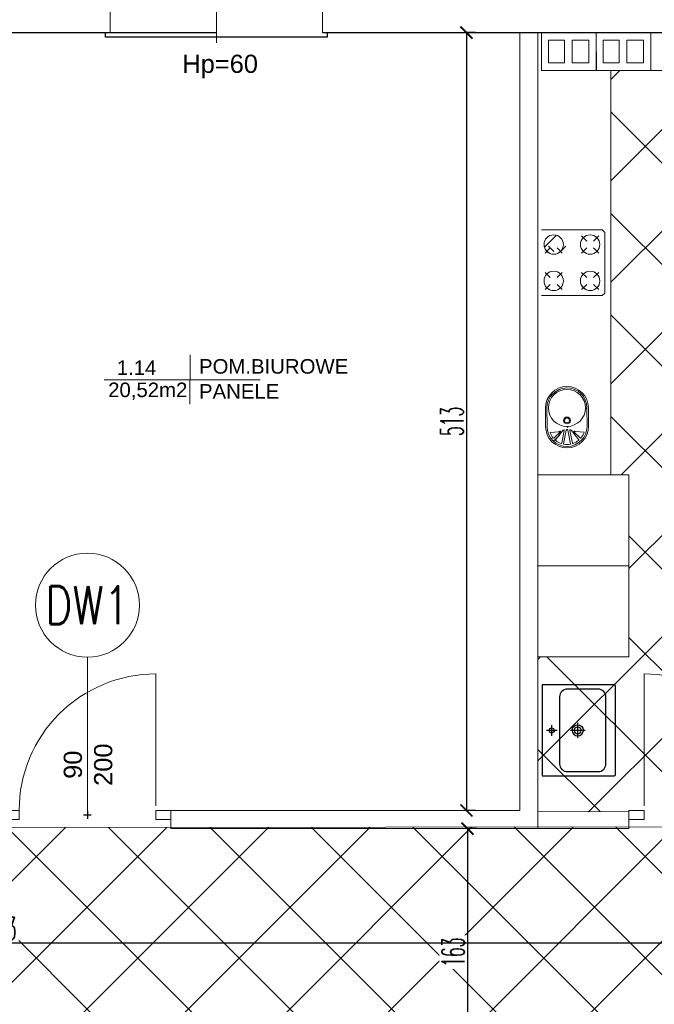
# Model space of a CAD drawing. Header units: millimetres. Extents: x -604189 to 881711, y -381903 to -7297.
# Tile 108 of 256: x -559053 to -554870, y -199566 to -193073. Entities that reach past the tile are written whole.
import ezdxf
from ezdxf.enums import TextEntityAlignment as Align

# ---------------------------------------------------------------- set-up
doc = ezdxf.new("R2010")
doc.units = ezdxf.units.MM
doc.header["$LTSCALE"] = 100
doc.linetypes.add('ACAD_ISO04W100', pattern=[30.5, 24, -3, 0.5, -3])
doc.layers.get('Defpoints').update_dxf_attribs({"color": 30})
for name, color, linetype, lineweight in [('2_gk', 111, 'Continuous', 18), ('akcesoria', 92, 'Continuous', 5), ('drzwi', 72, 'Continuous', 20), ('elewacja', 7, 'Continuous', 5), ('osie', 24, 'ACAD_ISO04W100', 5), ('RCAD_wymiary', 7, 'Continuous', 18), ('SANIT', 4, 'Continuous', 15), ('strop osie', 80, 'ACAD_ISO04W100', 5), ('wym_50rz', 101, 'Continuous', 13), ('ściana', 7, 'Continuous', 40)]:
    doc.layers.add(name, color=color, linetype=linetype, lineweight=lineweight)
for name, color, linetype in [('3', 3, 'Continuous'), ('LC', 3, 'Continuous'), ('OPIS', 7, 'Continuous'), ('Profile', 7, 'Continuous')]:
    doc.layers.add(name, color=color, linetype=linetype)
doc.styles.add('Arial', font='arial.ttf')
doc.styles.add('ARIAL_1', font='arial.ttf')
doc.styles.add('ROMANS', font='romans.shx', dxfattribs={"width": 0.8, "height": 10})
doc.styles.get("Standard").update_dxf_attribs({"font": 'romans.shx', "width": 0.5})
doc.dimstyles.new('1 50', dxfattribs={"dimtxt": 150, "dimasz": 80, "dimexe": 1, "dimexo": 1, "dimgap": 20, "dimtad": 1, "dimdec": 0, "dimlfac": 0.1, "dimtxsty": 'Standard', "dimblk": 'ARCHTICK', "dimcen": 200, "dimclrd": 2, "dimadec": 1, "dimazin": 0, "dimtfac": 1, "dimtdec": 0, "dimtmove": 0, "dimatfit": 3, "dimldrblk": 'ARCHTICK', "dimfxl": 120, "dimfxlon": 1, "dimtfill": 1, "dimarcsym": 0})
pattern_1 = [(45, (-296350.26, 111503), (-334.51454, 334.51454), []), (135, (-296350.26, 111503), (-334.51454, -334.51454), [])]

# ---------------------------------------------------------------- blocks, each defined once
blk = doc.blocks.new('dd02')
at = {"linetype": 'ByBlock'}
blk.add_lwpolyline([(3, 0), (90, 0)], dxfattribs=at)
at = {"color": 8, "linetype": 'ByBlock', "lineweight": 0}
blk.add_arc((0, 0), 90, 270, 0, dxfattribs=at)
blk = doc.blocks.new('def01')
at = {"layer": 'Defpoints', "linetype": 'Continuous'}
blk.add_lwpolyline([(2.5, 0), (-2.5, 0)], dxfattribs=at)
blk = doc.blocks.new('def02')
at = {"layer": 'Defpoints'}
blk.add_blockref('def01', (0, 0), dxfattribs=at)
at = {"layer": 'Defpoints', "rotation": 90}
blk.add_blockref('def01', (0, 0), dxfattribs=at)
blk = doc.blocks.new('dalu01')
at = {"ltscale": 3}
blk.add_lwpolyline([(3, 0), (3, -10), (-3, -10), (-3, 0)], dxfattribs=at)
blk = doc.blocks.new('d_90alu')
blk.add_blockref('dalu01', (-3, 0))
at = {"linetype": 'ByBlock'}
blk.add_blockref('dd02', (0, -10), dxfattribs=at)
at = {"xscale": -1, "rotation": 180}
blk.add_blockref('dalu01', (-3, -110), dxfattribs=at)
at = {"layer": 'Defpoints'}
blk.add_blockref('def02', (-3, -55), dxfattribs=at)
blk = doc.blocks.new('opis_osi_circle')
at = {"linetype": 'ByBlock', "lineweight": -2}
blk.add_circle((0, 0), 34.95, dxfattribs=at)
blk = doc.blocks.new('_ArchTick')
at = {"layer": 'strop osie', "color": 0, "const_width": 0.15}
blk.add_lwpolyline([(-0.5, -0.5), (0.5, 0.5)], dxfattribs=at)
blk = doc.blocks.new('*D3139')
at = {"layer": 'Defpoints', "color": 0, "lineweight": 5, "transparency": 16777216}
for p in [(-555756.8, -193157.4), (-556108.3, -198287.4), (-555756.8, -198287.4)]:
    blk.add_point(p, dxfattribs=at)
at = {"layer": 'OPIS', "color": 0, "linetype": 'Continuous', "lineweight": -2, "transparency": 16777216}
for p, q in [((-556048.3, -193157.4), (-556109.3, -193157.4)), ((-556048.3, -198287.4), (-556109.3, -198287.4))]:
    blk.add_line(p, q, dxfattribs=at)
at = {"layer": 'OPIS', "color": 2, "lineweight": -2, "transparency": 16777216}
blk.add_line((-556108.3, -193157.4), (-556108.3, -198287.4), dxfattribs=at)
at = {"layer": 'OPIS', "color": 2, "lineweight": -2, "transparency": 16777216, "xscale": 80, "yscale": 80, "zscale": 80}
for p, rotation in [((-556108.3, -193157.4), 90), ((-556108.3, -198287.4), 270)]:
    blk.add_blockref('_ArchTick', p, dxfattribs=dict(at, rotation=rotation))
at = {"layer": 'OPIS', "color": 0, "lineweight": 15, "transparency": 16777216, "insert": (-556203.3, -195722.4), "char_height": 150, "attachment_point": 5, "rotation": 90, "bg_fill": 3, "box_fill_scale": 1.1, "bg_fill_color": 256, "bg_fill_true_color": 13158600, "bg_fill_transparency": 0}
blk.add_mtext('513', dxfattribs=at)
blk = doc.blocks.new('A$C135E53EE')
at = {"layer": 'akcesoria'}
for points in [[(7.64, 0, -1), (7.64, -35.36), (-7.64, -35.36, -1), (-7.64, 0)], [(7.64, -1.2, -1), (7.64, -34.16), (-7.64, -34.16, -1), (-7.64, -1.2)], [(21.31, -13.22, 0.493788), (21.66, -12.68, 0.086031), (19.16, -8.26, 0.286783), (18.75, -8.12), (10.94, -14.11, 0.286783), (10.64, -14.41, 0.009071), (10.53, -14.94, 0.493788), (10.96, -15.41)], [(17.11, -6.21, 0.084936), (12.76, -3.71, 0.183661), (12.48, -3.71), (11.96, -10.82, 0.015713), (11.55, -11.66, 0.619762), (12.01, -12.21), (16.95, -6.9, 0.619762)], [(21.87, -14.78, -0.386593), (22.3, -15.11, -0.087144), (22.3, -20.25, -0.386593), (21.87, -20.58), (10.65, -18.32, -0.386593), (10.28, -17.93, -0.008289), (10.28, -17.43, -0.386593), (10.65, -17.04)], [(21.31, -22.14, -0.493788), (21.66, -22.68, -0.086031), (19.16, -27.1, -0.286783), (18.75, -27.24), (10.94, -21.25, -0.286783), (10.64, -20.95, -0.009071), (10.53, -20.42, -0.493788), (10.96, -19.95)], [(17.11, -29.15, -0.084936), (12.76, -31.65, -0.183661), (12.48, -31.65), (11.96, -24.54, -0.015713), (11.55, -23.7, -0.619762), (12.01, -23.15), (16.95, -28.46, -0.619762)]]:
    blk.add_lwpolyline(points, format="xyb", close=True, dxfattribs=at)
for centre, radius in [((-7.64, -17.68), 15.28), ((2.66, -17.68), 2.8), ((2.66, -17.68), 2)]:
    blk.add_circle(centre, radius, dxfattribs=at)
blk = doc.blocks.new('*D3210')
at = {"layer": 'Defpoints', "color": 0, "linetype": 'ByBlock', "lineweight": 5, "transparency": 16777216}
for p in [(-555756.8, -191415.8), (-559756.8, -193157.4), (-555756.8, -193157.4)]:
    blk.add_point(p, dxfattribs=at)
at = {"layer": 'OPIS', "color": 0, "linetype": 'Continuous', "lineweight": -2, "transparency": 16777216}
for p, q in [((-559756.8, -191475.8), (-559756.8, -191414.8)), ((-555756.8, -191475.8), (-555756.8, -191414.8))]:
    blk.add_line(p, q, dxfattribs=at)
at = {"layer": 'OPIS', "color": 2, "lineweight": -2, "transparency": 16777216}
blk.add_line((-559756.8, -191415.8), (-555756.8, -191415.8), dxfattribs=at)
at = {"layer": 'OPIS', "color": 2, "linetype": 'ByBlock', "lineweight": -2, "transparency": 16777216, "xscale": 80, "yscale": 80, "zscale": 80, "rotation": 180}
blk.add_blockref('_ArchTick', (-559756.8, -191415.8), dxfattribs=at)
at = {"layer": 'OPIS', "color": 2, "linetype": 'ByBlock', "lineweight": -2, "transparency": 16777216, "xscale": 80, "yscale": 80, "zscale": 80}
blk.add_blockref('_ArchTick', (-555756.8, -191415.8), dxfattribs=at)
at = {"layer": 'OPIS', "color": 0, "linetype": 'ByBlock', "lineweight": 9, "transparency": 16777216, "insert": (-557756.8, -191320.8), "char_height": 150, "attachment_point": 5, "bg_fill": 3, "box_fill_scale": 1.1, "bg_fill_color": 256, "bg_fill_true_color": 13158600, "bg_fill_transparency": 0}
blk.add_mtext('400', dxfattribs=at)
blk = doc.blocks.new('*D3211')
at = {"layer": 'Defpoints', "color": 0, "linetype": 'ByBlock', "lineweight": 5, "transparency": 16777216}
for p in [(-555636.8, -191415.8), (-555756.8, -193157.4), (-555636.8, -193157.4)]:
    blk.add_point(p, dxfattribs=at)
at = {"layer": 'OPIS', "color": 2, "lineweight": -2, "transparency": 16777216}
for p, q in [((-555696.8, -191415.8), (-555665, -191309.8)), ((-555665, -191309.8), (-555514.3, -191309.8)), ((-555756.8, -191415.8), (-555636.8, -191415.8))]:
    blk.add_line(p, q, dxfattribs=at)
at = {"layer": 'OPIS', "color": 0, "linetype": 'Continuous', "lineweight": -2, "transparency": 16777216}
for p, q in [((-555756.8, -191475.8), (-555756.8, -191414.8)), ((-555636.8, -191475.8), (-555636.8, -191414.8))]:
    blk.add_line(p, q, dxfattribs=at)
at = {"layer": 'OPIS', "color": 2, "linetype": 'ByBlock', "lineweight": -2, "transparency": 16777216, "xscale": 80, "yscale": 80, "zscale": 80, "rotation": 180}
blk.add_blockref('_ArchTick', (-555756.8, -191415.8), dxfattribs=at)
at = {"layer": 'OPIS', "color": 2, "linetype": 'ByBlock', "lineweight": -2, "transparency": 16777216, "xscale": 80, "yscale": 80, "zscale": 80}
blk.add_blockref('_ArchTick', (-555636.8, -191415.8), dxfattribs=at)
at = {"layer": 'OPIS', "color": 0, "linetype": 'ByBlock', "lineweight": 9, "transparency": 16777216, "insert": (-555589.7, -191214.8), "char_height": 150, "attachment_point": 5, "bg_fill": 3, "box_fill_scale": 1.1, "bg_fill_color": 256, "bg_fill_true_color": 13158600, "bg_fill_transparency": 0}
blk.add_mtext('12', dxfattribs=at)
blk = doc.blocks.new('*D3212')
at = {"layer": 'Defpoints', "color": 0, "linetype": 'ByBlock', "lineweight": 5, "transparency": 16777216}
for p in [(-551636.8, -191415.8), (-555636.8, -193157.4), (-551636.8, -193157.4)]:
    blk.add_point(p, dxfattribs=at)
at = {"layer": 'OPIS', "color": 0, "linetype": 'Continuous', "lineweight": -2, "transparency": 16777216}
for p, q in [((-555636.8, -191475.8), (-555636.8, -191414.8)), ((-551636.8, -191475.8), (-551636.8, -191414.8))]:
    blk.add_line(p, q, dxfattribs=at)
at = {"layer": 'OPIS', "color": 2, "lineweight": -2, "transparency": 16777216}
blk.add_line((-555636.8, -191415.8), (-551636.8, -191415.8), dxfattribs=at)
at = {"layer": 'OPIS', "color": 2, "linetype": 'ByBlock', "lineweight": -2, "transparency": 16777216, "xscale": 80, "yscale": 80, "zscale": 80, "rotation": 180}
blk.add_blockref('_ArchTick', (-555636.8, -191415.8), dxfattribs=at)
at = {"layer": 'OPIS', "color": 2, "linetype": 'ByBlock', "lineweight": -2, "transparency": 16777216, "xscale": 80, "yscale": 80, "zscale": 80}
blk.add_blockref('_ArchTick', (-551636.8, -191415.8), dxfattribs=at)
at = {"layer": 'OPIS', "color": 0, "linetype": 'ByBlock', "lineweight": 9, "transparency": 16777216, "insert": (-553636.8, -191320.8), "char_height": 150, "attachment_point": 5, "bg_fill": 3, "box_fill_scale": 1.1, "bg_fill_color": 256, "bg_fill_true_color": 13158600, "bg_fill_transparency": 0}
blk.add_mtext('400', dxfattribs=at)
blk = doc.blocks.new('*D3332')
at = {"layer": 'Defpoints', "color": 0, "linetype": 'ByBlock', "lineweight": 5, "transparency": 16777216}
for p in [(-555636.8, -198407.4), (-556101.1, -200037.4), (-555556.8, -200037.4)]:
    blk.add_point(p, dxfattribs=at)
at = {"layer": 'OPIS', "color": 0, "linetype": 'Continuous', "lineweight": -2, "transparency": 16777216}
for p, q in [((-556041.1, -198407.4), (-556102.1, -198407.4)), ((-556041.1, -200037.4), (-556102.1, -200037.4))]:
    blk.add_line(p, q, dxfattribs=at)
at = {"layer": 'OPIS', "color": 2, "lineweight": -2, "transparency": 16777216}
blk.add_line((-556101.1, -198407.4), (-556101.1, -200037.4), dxfattribs=at)
at = {"layer": 'OPIS', "color": 2, "linetype": 'ByBlock', "lineweight": -2, "transparency": 16777216, "xscale": 80, "yscale": 80, "zscale": 80}
for p, rotation in [((-556101.1, -198407.4), 90), ((-556101.1, -200037.4), 270)]:
    blk.add_blockref('_ArchTick', p, dxfattribs=dict(at, rotation=rotation))
at = {"layer": 'OPIS', "color": 0, "linetype": 'ByBlock', "lineweight": 9, "transparency": 16777216, "insert": (-556196.1, -199222.4), "char_height": 150, "attachment_point": 5, "rotation": 90, "bg_fill": 3, "box_fill_scale": 1.1, "bg_fill_color": 256, "bg_fill_true_color": 13158600, "bg_fill_transparency": 0}
blk.add_mtext('163', dxfattribs=at)
blk = doc.blocks.new('*D3118')
at = {"layer": 'Defpoints', "color": 0, "linetype": 'ByBlock', "lineweight": 5, "transparency": 16777216}
for p in [(-566771.8, -199161.6), (-566771.8, -199276.3), (-551636.8, -199276.3)]:
    blk.add_point(p, dxfattribs=at)
at = {"layer": 'OPIS', "color": 0, "linetype": 'Continuous', "lineweight": -2, "transparency": 16777216}
for p, q in [((-566771.8, -199221.6), (-566771.8, -199160.6)), ((-551636.8, -199221.6), (-551636.8, -199160.6))]:
    blk.add_line(p, q, dxfattribs=at)
at = {"layer": 'OPIS', "color": 2, "lineweight": -2, "transparency": 16777216}
blk.add_line((-551636.8, -199161.6), (-566771.8, -199161.6), dxfattribs=at)
at = {"layer": 'OPIS', "color": 2, "linetype": 'ByBlock', "lineweight": -2, "transparency": 16777216, "xscale": 80, "yscale": 80, "zscale": 80, "rotation": 180}
blk.add_blockref('_ArchTick', (-566771.8, -199161.6), dxfattribs=at)
at = {"layer": 'OPIS', "color": 2, "linetype": 'ByBlock', "lineweight": -2, "transparency": 16777216, "xscale": 80, "yscale": 80, "zscale": 80}
blk.add_blockref('_ArchTick', (-551636.8, -199161.6), dxfattribs=at)
at = {"layer": 'OPIS', "color": 0, "linetype": 'ByBlock', "lineweight": 9, "transparency": 16777216, "insert": (-559204.3, -199066.6), "char_height": 150, "attachment_point": 5, "bg_fill": 3, "box_fill_scale": 1.1, "bg_fill_color": 256, "bg_fill_true_color": 13158600, "bg_fill_transparency": 0}
blk.add_mtext('1513', dxfattribs=at)

msp = doc.modelspace()

# ---------------------------------------------------------------- hatches: boundary and pattern name
at = {"layer": 'OPIS', "linetype": 'ByBlock', "lineweight": 9}
h = msp.add_hatch(dxfattribs=at)
h.set_pattern_fill('ANSI37', color=0, scale=149)
h.set_pattern_definition(pattern_1)
edge = h.paths.add_edge_path()
edge.add_line((-551636.8, -193157.4), (-552906.8, -193157.4))
edge.add_line((-552906.8, -193157.4), (-552906.8, -193187.4))
edge.add_line((-552906.8, -193187.4), (-554281.5, -193187.4))
edge.add_line((-554281.5, -193187.4), (-554281.5, -193407.4))
edge.add_line((-554281.5, -193407.4), (-554641.5, -193407.4))
edge.add_line((-554641.5, -193407.4), (-554891.8, -193407.4))
edge.add_line((-554891.8, -193407.4), (-555251.8, -193407.4))
edge.add_line((-555251.8, -193407.4), (-555252.2, -193157.4))
edge.add_line((-555252.2, -193157.4), (-555156.8, -193407.4))
edge.add_line((-555156.8, -193407.4), (-555156.8, -196074.4))
edge.add_line((-555156.8, -196074.4), (-555036.8, -196074.4))
edge.add_line((-555036.8, -196074.4), (-555036.8, -196674.4))
edge.add_line((-555036.8, -196674.4), (-555036.8, -197274.4))
edge.add_line((-555036.8, -197274.4), (-555636.8, -197274.4))
edge.add_line((-555636.8, -197274.4), (-555636.8, -198296.5))
edge.add_line((-555636.8, -198296.5), (-555036.8, -198294.9))
edge.add_line((-555036.8, -198294.9), (-555036.8, -198287.4))
edge.add_line((-555036.8, -198287.4), (-554936.8, -198287.4))
edge.add_line((-554936.8, -198287.4), (-554936.8, -198294.6))
edge.add_line((-554936.8, -198294.6), (-554486.8, -198293.3))
edge.add_line((-554486.8, -198293.3), (-554486.8, -198292.4))
edge.add_line((-554486.8, -198292.4), (-554486.8, -197276.6))
edge.add_arc((-554486.8, -196933.6), 342.9, 180, 270, ccw=False)
edge.add_arc((-554486.8, -196933.6), 342.9, 0, 180, ccw=False)
edge.add_arc((-554486.8, -196933.6), 342.9, -90, 0, ccw=False)
edge.add_line((-554486.8, -197276.6), (-554486.8, -197508))
edge.add_arc((-554936.8, -198287.4), 900, 0, 60, ccw=False)
edge.add_line((-554036.8, -198287.4), (-553936.8, -198287.4))
edge.add_line((-553936.8, -198287.4), (-553936.8, -198291.8))
edge.add_line((-553936.8, -198291.8), (-551636.8, -198285.4))
edge.add_line((-551636.8, -198285.4), (-551636.8, -193157.4))
edge = h.paths.add_edge_path(flags=17)
edge.add_arc((-555292.8, -194555.6), 64, 0, 360)
edge = h.paths.add_edge_path(flags=17)
edge.add_arc((-555292.8, -194795.6), 64, 0, 360)
edge = h.paths.add_edge_path(flags=17)
edge.add_arc((-555532.8, -194555.6), 64, 0, 360)
edge = h.paths.add_edge_path(flags=17)
edge.add_arc((-555532.8, -194795.6), 64, 0, 360)
edge = h.paths.add_edge_path(flags=16)
edge.add_arc((-555445.6, -195632.9), 122.2, 0, 360)
edge = h.paths.add_edge_path(flags=17)
edge.add_arc((-555445, -195755.2), 131.8, -179.70702, 0.29298, ccw=False)
edge.add_line((-555576.8, -195755.8), (-555577.4, -195633.6))
edge.add_arc((-555445.6, -195632.9), 131.8, 0.29298, 180.29298, ccw=False)
edge.add_line((-555313.7, -195632.2), (-555313.1, -195754.5))
edge = h.paths.add_edge_path(flags=16)
edge.add_line((-555354.6, -195832.7), (-555410.5, -195781.1))
edge.add_arc((-555444.2, -195895.3), 119, 73.54834, 77.25266)
edge.add_line((-555418, -195779.2), (-555400.5, -195791.1))
edge.add_arc((-555397.9, -195789.1), 3.2, 66.43696, 217.76376, ccw=False)
edge.add_arc((-555444.2, -195895.3), 119, 62.83618, 66.43696, ccw=False)
edge.add_line((-555389.9, -195789.4), (-555332.2, -195793.3))
edge.add_arc((-555445, -195755.2), 119, 319.37612, 341.30015, ccw=False)
edge = h.paths.add_edge_path(flags=0)
edge.add_arc((-555445.2, -195715.3), 16, 0, 360)
edge = h.paths.add_edge_path(flags=16)
edge.add_line((-555494.8, -195789.6), (-555556.5, -195794.4))
edge.add_arc((-555553.5, -195795.6), 3.2, 158.78891, 200.41697)
edge.add_arc((-555445, -195755.2), 119, 200.41697, 219.83636)
edge.add_arc((-555533.9, -195829.4), 3.2, 219.83636, 346.99268)
edge.add_line((-555530.8, -195830.1), (-555488.5, -195790.3))
edge.add_arc((-555491.6, -195789.6), 3.2, 346.99268, 539.55295)
edge = h.paths.add_edge_path(flags=16)
edge.add_arc((-555445, -195755.2), 119, 258.76397, 281.82198, ccw=False)
edge.add_line((-555468.1, -195871.9), (-555480.2, -195865.1))
edge.add_arc((-555483.3, -195864.5), 3.2, 250.66903, 348.88144, ccw=False)
edge.add_arc((-555445, -195755.2), 119, 229.64312, 250.66903, ccw=False)
edge.add_line((-555522, -195845.9), (-555468.7, -195779.6))
edge.add_arc((-555459.2, -195767.6), 15.4, -52.98283, 231.71657, ccw=False)
edge.add_arc((-555446.7, -195779.5), 3.2, 91.24277, 186.07434, ccw=False)
edge.add_arc((-555444.2, -195895.3), 119, 88.11241, 91.24277, ccw=False)
edge.add_line((-555440.3, -195776.3), (-555420.6, -195871.7))
h.paths.add_polyline_path([(-554267.2, -198154), (-554267.2, -197814.3), (-554714.9, -197814.3), (-554714.9, -198154)], flags=17)
h.paths.add_polyline_path([(-553792.6, -195548.1), (-553277.5, -195548.1), (-553277.5, -195448.8), (-553792.6, -195448.8)], flags=16)
h.paths.add_polyline_path([(-553792.6, -195438.1), (-553058.9, -195438.1), (-553058.9, -195338.8), (-553792.6, -195338.8)], flags=16)
h.paths.add_polyline_path([(-554194.6, -195555.6), (-553808.2, -195555.6), (-553808.2, -195440.2), (-554194.6, -195440.2)], flags=16)
h.paths.add_polyline_path([(-554154, -195443.9), (-553947.3, -195443.9), (-553947.3, -195345.8), (-554154, -195345.8)], flags=16)
h.paths.add_polyline_path([(-554256.5, -198154), (-554256.5, -197814.3), (-554704.3, -197814.3), (-554704.3, -198154)], flags=17)
h.paths.add_polyline_path([(-569496.8, -196631.6), (-571696.8, -196631.6), (-571696.8, -198287.4), (-569496.8, -198287.4)])
h.paths.add_polyline_path([(-567176.8, -196631.6), (-569376.8, -196631.6), (-569376.8, -198287.4), (-567176.8, -198287.4)])
h.paths.add_polyline_path([(-569376.8, -196535.6), (-567176.8, -196535.6), (-567176.8, -193157.4), (-569376.8, -193157.4)])
edge = h.paths.add_edge_path()
edge.add_arc((-571534.5, -195440.2), 50, 180, 270.00224)
edge.add_line((-571534.5, -195490.2), (-571329.5, -195490.2))
edge.add_arc((-571329.5, -195440.2), 50, 270.00087, 360)
edge.add_line((-571279.5, -195440.2), (-571279.5, -194996.2))
edge.add_arc((-571329.5, -194996.2), 50, 0, 90.00043)
edge.add_line((-571329.5, -194946.2), (-571534.5, -194946.2))
edge.add_arc((-571534.5, -194996.2), 50, 90.00087, 180)
edge.add_line((-571584.5, -194996.2), (-571584.5, -195440.2))
h.paths.add_polyline_path([(-571696.8, -196535.6), (-569496.8, -196535.6), (-569496.8, -193157.4), (-571696.8, -193157.4)])
edge = h.paths.add_edge_path()
edge.add_arc((-571945.7, -193388.7), 50, 0, 90.00043)
edge.add_line((-571945.7, -193338.7), (-572150.7, -193338.7))
edge.add_arc((-572150.7, -193388.7), 50, 90.00087, 180)
edge.add_line((-572200.7, -193388.7), (-572200.7, -193832.7))
edge.add_arc((-572150.7, -193832.7), 50, 180, 270.00224)
edge.add_line((-572150.7, -193882.7), (-571945.7, -193882.7))
edge.add_arc((-571945.7, -193832.7), 50, 270.00087, 360)
edge.add_line((-571895.7, -193832.7), (-571895.7, -193388.7))
h.paths.add_polyline_path([(-571816.8, -198287.4), (-571816.8, -193157.4), (-573216.8, -193157.4), (-573216.8, -198287.4)])

# ---------------------------------------------------------------- linework, layer by layer
at = {"color": 0, "lineweight": 9}
for p, q in [((-557756.8, -193225.8), (-557756.8, -192160)), ((-558606.8, -198342.4), (-558606.8, -197276.6))]:
    msp.add_line(p, q, dxfattribs=at)
at = {"color": 0, "linetype": 'ByBlock', "lineweight": 15}
for p, q in [((-555756.8, -193157.4), (-555756.8, -198287.4)), ((-555636.8, -193157.4), (-555636.8, -198407.4)), ((-558056.8, -198287.4), (-555756.8, -198287.4)), ((-558056.8, -198407.4), (-555636.8, -198407.4))]:
    msp.add_line(p, q, dxfattribs=at)
at = {"color": 0}
for p, q in [((-555133.6, -197459.3), (-555608.6, -197459.3)), ((-555608.6, -197459.3), (-555608.6, -198059.3)), ((-555238.6, -197487.3), (-555443.6, -197487.3)), ((-555125.6, -198051.3), (-555125.6, -197467.3)), ((-555493.6, -197537.3), (-555493.6, -197981.3)), ((-555188.6, -197981.3), (-555188.6, -197537.3)), ((-555443.6, -198031.3), (-555238.6, -198031.3)), ((-555608.6, -198059.3), (-555133.6, -198059.3))]:
    msp.add_line(p, q, dxfattribs=at)
msp.add_lwpolyline([(-555545.9, -197776.8), (-555558.3, -197771.6), (-555563.4, -197759.3), (-555558.3, -197746.9), (-555545.9, -197741.8), (-555533.5, -197746.9), (-555528.4, -197759.3), (-555533.5, -197771.6)], close=True, dxfattribs=at)
for points in [[(-555410.7, -197759.3), (-555407.9, -197745.3), (-555400, -197733.4), (-555388.1, -197725.5), (-555374.1, -197722.7), (-555360.1, -197725.5), (-555348.2, -197733.4), (-555340.3, -197745.3), (-555337.5, -197759.3)], [(-555410.7, -197759.3), (-555407.9, -197773.2), (-555400, -197785.1), (-555388.1, -197793), (-555374.1, -197795.9), (-555360.1, -197793), (-555348.2, -197785.1), (-555340.3, -197773.2), (-555337.5, -197759.3)], [(-555397, -197759.3), (-555395.2, -197750.5), (-555390.3, -197743.1), (-555382.8, -197738.2), (-555374.1, -197736.4), (-555365.4, -197738.2), (-555358, -197743.1), (-555353, -197750.6), (-555351.3, -197759.3)], [(-555397, -197759.3), (-555395.2, -197768), (-555390.3, -197775.4), (-555382.8, -197780.3), (-555374.1, -197782.1), (-555365.4, -197780.3), (-555358, -197775.4), (-555353, -197767.9), (-555351.3, -197759.3)]]:
    msp.add_lwpolyline(points, dxfattribs=at)
for centre, radius, start, end in [((-555443.6, -197537.3), 50, 90, 180), ((-555238.6, -197537.3), 50, 0, 90), ((-555133.6, -197467.3), 8, 0, 90), ((-555443.6, -197981.3), 50, 180, 270), ((-555238.6, -197981.3), 50, 270, 0), ((-555133.6, -198051.3), 8, 270, 0)]:
    msp.add_arc(centre, radius, start, end, dxfattribs=at)
at = {"layer": '2_gk', "color": 0}
for points in [[(-558056.8, -198287.4), (-558056.8, -198407.4)], [(-555036.8, -198287.4), (-555036.8, -198407.4)]]:
    msp.add_lwpolyline(points, dxfattribs=at)
at = {"layer": '3', "color": 0}
msp.add_lwpolyline([(-557026.8, -193157.4), (-557026.8, -193187.4), (-558486.8, -193187.4), (-558486.8, -193157.4)], dxfattribs=at)
at = {"layer": 'Defpoints', "color": 0}
for p, q in [((-555510.9, -197759.3), (-555580.9, -197759.3)), ((-555545.9, -197794.3), (-555545.9, -197724.3)), ((-555325.4, -197759.3), (-555422.9, -197759.3)), ((-555374.1, -197808), (-555374.1, -197710.5))]:
    msp.add_line(p, q, dxfattribs=at)
at = {"layer": 'OPIS', "color": 0, "lineweight": 20}
for p, q in [((-558456.8, -192907.4), (-558456.8, -193157.4)), ((-557056.8, -192907.4), (-557056.8, -193157.4)), ((-558456.8, -193157.4), (-558456.8, -193157.4)), ((-558456.8, -193157.4), (-558456.8, -193157.4)), ((-558456.8, -193157.4), (-557756.8, -193157.4))]:
    msp.add_line(p, q, dxfattribs=at)
at = {"layer": 'OPIS', "color": 0, "linetype": 'ByBlock', "lineweight": 20}
for p, q in [((-555568.2, -193357.4), (-555568.2, -193207.4)), ((-555461.2, -193357.4), (-555461.2, -193207.4)), ((-555461.2, -193357.4), (-555461.2, -193207.4)), ((-555411.2, -193357.4), (-555411.2, -193207.4)), ((-555207.8, -193357.4), (-555207.8, -193207.4)), ((-555100.8, -193357.4), (-555100.8, -193207.4)), ((-555100.8, -193357.4), (-555100.8, -193207.4)), ((-555050.8, -193357.4), (-555050.8, -193207.4)), ((-555251.8, -193407.4), (-554891.8, -193407.4))]:
    msp.add_line(p, q, dxfattribs=at)
at = {"layer": 'OPIS', "color": 0, "lineweight": 15}
for p, q in [((-555636.8, -198296.5), (-555036.8, -198294.9)), ((-555636.8, -198407.4), (-555036.8, -198405.8))]:
    msp.add_line(p, q, dxfattribs=at)
at = {"layer": 'OPIS', "color": 0, "lineweight": 5}
msp.add_lwpolyline([(-579836.8, -193157.4), (-576656.8, -193157.4), (-576656.8, -198407.4), (-551636.8, -198396.3), (-551636.8, -200037.4), (-570846.8, -200053.2)], dxfattribs=at)
at = {"layer": 'OPIS', "color": 0, "linetype": 'ByBlock', "lineweight": 20}
for points in [[(-555252.2, -193407.4), (-555252.2, -193157.4), (-555612.5, -193157.4), (-555612.2, -193407.4)], [(-554891.8, -193407.4), (-554891.8, -193157.4), (-555252.2, -193157.4), (-555251.8, -193407.4)]]:
    msp.add_lwpolyline(points, close=True, dxfattribs=at)
for points in [[(-555461.2, -193207.4), (-555568.2, -193207.4)], [(-555411.2, -193357.4), (-555302.2, -193357.4), (-555302.2, -193207.4), (-555411.2, -193207.4)], [(-555100.8, -193207.4), (-555207.8, -193207.4)], [(-555050.8, -193357.4), (-554941.8, -193357.4), (-554941.8, -193207.4), (-555050.8, -193207.4)], [(-555568.2, -193357.4), (-555461.2, -193357.4)], [(-555207.8, -193357.4), (-555100.8, -193357.4)]]:
    msp.add_lwpolyline(points, dxfattribs=at)
at = {"layer": 'osie', "color": 0, "linetype": 'ByBlock', "lineweight": 25, "ltscale": 5}
for points in [[(-561176.8, -193157.4), (-557756.8, -193157.4)], [(-557056.8, -193157.4), (-554336.8, -193157.4)]]:
    msp.add_lwpolyline(points, dxfattribs=at)
at = {"layer": 'Profile', "color": 0, "linetype": 'ByBlock', "lineweight": 18}
for points in [[(-555036.8, -196674.4), (-555036.8, -196074.4), (-555636.8, -196074.4), (-555636.8, -196674.4)], [(-555036.8, -197274.4), (-555036.8, -196674.4), (-555636.8, -196674.4), (-555636.8, -197274.4)]]:
    msp.add_lwpolyline(points, close=True, dxfattribs=at)
at = {"layer": 'SANIT', "color": 0}
for p, q in [((-555212.8, -194459.6), (-555612.8, -194459.6)), ((-555196.8, -194475.6), (-555212.8, -194459.6)), ((-555315.5, -194533), (-555349.4, -194499.1)), ((-555236.3, -194499.1), (-555270.2, -194533)), ((-555196.8, -194875.6), (-555196.8, -194475.6)), ((-555555.5, -194578.3), (-555589.4, -194612.2)), ((-555532.8, -194600.9), (-555566.8, -194567)), ((-555476.3, -194612.2), (-555510.2, -194578.3)), ((-555453.6, -194567), (-555487.6, -194600.9)), ((-555315.5, -194578.3), (-555349.4, -194612.2)), ((-555236.3, -194612.2), (-555270.2, -194578.3)), ((-555555.5, -194773), (-555589.4, -194739.1)), ((-555476.3, -194739.1), (-555510.2, -194773)), ((-555315.5, -194773), (-555349.4, -194739.1)), ((-555236.3, -194739.1), (-555270.2, -194773)), ((-555555.5, -194818.3), (-555589.4, -194852.2)), ((-555476.3, -194852.2), (-555510.2, -194818.3)), ((-555315.5, -194818.3), (-555349.4, -194852.2)), ((-555236.3, -194852.2), (-555270.2, -194818.3)), ((-555612.8, -194891.6), (-555212.8, -194891.6)), ((-555212.8, -194891.6), (-555196.8, -194875.6))]:
    msp.add_line(p, q, dxfattribs=at)
for centre in [(-555532.8, -194555.6), (-555292.8, -194555.6), (-555532.8, -194795.6), (-555292.8, -194795.6)]:
    msp.add_circle(centre, 64, dxfattribs=at)
at = {"layer": 'ściana', "color": 0, "lineweight": 20}
msp.add_line((-555156.8, -193407.4), (-555156.8, -196074.4), dxfattribs=at)
at = {"layer": 'ściana', "color": 0, "lineweight": 15}
msp.add_line((-555636.8, -193465.8), (-555636.8, -196665.8), dxfattribs=at)
at = {"layer": 'ściana', "color": 0, "lineweight": 18}
for p, q in [((-557930.5, -195282.5), (-557930.7, -195608.1)), ((-558495.6, -195447.5), (-557468.6, -195447.5))]:
    msp.add_line(p, q, dxfattribs=at)

# ---------------------------------------------------------------- block references
at = {"layer": 'drzwi', "color": 0, "yscale": 10, "zscale": 10}
for p, xscale, rotation in [((-558056.8, -198287.4), -10, 269.9999999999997), ((-555036.8, -198287.4), 10, 90.00000000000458)]:
    msp.add_blockref('d_90alu', p, dxfattribs=dict(at, xscale=xscale, rotation=rotation))
at = {"layer": 'elewacja', "color": 0, "lineweight": 5, "xscale": 8.0000000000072, "yscale": 8.0000000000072, "zscale": 8.0000000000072, "rotation": 270.2929753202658}
msp.add_blockref('A$C135E53EE', (-555303.8, -195693.3), dxfattribs=at)
at = {"layer": 'wym_50rz', "color": 0, "linetype": 'ByBlock', "lineweight": 20, "xscale": 9.81334601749, "yscale": 9.81334601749, "zscale": 9.81334601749, "rotation": 90.00000000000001}
msp.add_blockref('opis_osi_circle', (-558606.8, -196933.6), dxfattribs=at)

# ---------------------------------------------------------------- texts
at = {"layer": 'LC', "color": 0, "style": 'ARIAL_1'}
for s, p in [('1.14', (-558413.5, -195415.9)), ('POM.BIUROWE', (-557871, -195407)), ('20,52m2', (-558470.1, -195561.8)), ('PANELE', (-557871.1, -195572))]:
    msp.add_text(s, height=96, dxfattribs=at).set_placement(p)
at = {"layer": 'RCAD_wymiary', "color": 0, "char_height": 120, "width": 4395.861, "style": 'Arial'}
for s, insert, attachment_point, rotation in [('{\\C1;Hp=60}', (-557731.7, -193460.1), 8, 0.05112), ('{\\C1;90\\P200}', (-558763, -197985.7), 2, 90)]:
    msp.add_mtext(s, dxfattribs=dict(at, insert=insert, attachment_point=attachment_point, rotation=rotation))
at = {"layer": 'wym_50rz', "color": 0, "linetype": 'ByBlock', "lineweight": 20, "style": 'ROMANS', "width": 0.8}
msp.add_text('DW1', height=250, dxfattribs=at).set_placement((-558606.8, -196933.6), align=Align.MIDDLE_CENTER)

# ---------------------------------------------------------------- next in the draw order: dimensions: what is measured, and where the dimension line sits
at = {"layer": 'OPIS', "color": 0, "lineweight": 15}
dim = msp.add_linear_dim(base=(-556108.3, -198287.4), p1=(-555756.8, -193157.4), p2=(-555756.8, -198287.4), angle=90, dimstyle='1 50', override={"dimfxl": 60, "dimarcsym": 1}, dxfattribs=at)
dim.commit()
dim.dimension.update_dxf_attribs({"geometry": '*D3139', "text_midpoint": (-556203.3, -195722.4)})

# ---------------------------------------------------------------- next in the draw order: dimensions: what is measured, and where the dimension line sits
at = {"layer": 'OPIS', "color": 0, "linetype": 'ByBlock', "lineweight": 9}
dim = msp.add_linear_dim(base=(-555756.8, -191415.8), p1=(-559756.8, -193157.4), p2=(-555756.8, -193157.4), dimstyle='1 50', override={"dimtmove": 1, "dimfxl": 60, "dimarcsym": 1}, dxfattribs=at)
dim.commit()
dim.dimension.update_dxf_attribs({"geometry": '*D3210', "text_midpoint": (-557756.8, -191320.8)})

# ---------------------------------------------------------------- next in the draw order: dimensions: what is measured, and where the dimension line sits
dim = msp.add_linear_dim(base=(-555636.8, -191415.8), p1=(-555756.8, -193157.4), p2=(-555636.8, -193157.4), dimstyle='1 50', override={"dimtmove": 1, "dimfxl": 60, "dimarcsym": 1}, dxfattribs=at)
dim.commit()
dim.dimension.update_dxf_attribs({"geometry": '*D3211', "text_midpoint": (-555645, -191214.8)})

# ---------------------------------------------------------------- next in the draw order: dimensions: what is measured, and where the dimension line sits
dim = msp.add_linear_dim(base=(-551636.8, -191415.8), p1=(-555636.8, -193157.4), p2=(-551636.8, -193157.4), dimstyle='1 50', override={"dimtmove": 1, "dimfxl": 60, "dimarcsym": 1}, dxfattribs=at)
dim.commit()
dim.dimension.update_dxf_attribs({"geometry": '*D3212', "text_midpoint": (-553636.8, -191320.8)})

# ---------------------------------------------------------------- next in the draw order: hatches: boundary and pattern name
at = {"layer": 'OPIS', "linetype": 'ByBlock', "lineweight": 13}
h = msp.add_hatch(dxfattribs=at)
h.set_pattern_fill('ANSI37', color=0, scale=149)
h.set_pattern_definition(pattern_1)
h.paths.add_polyline_path([(-565846.6, -200148.4), (-566196.8, -200149.3), (-566196.8, -200157.4), (-566296.8, -200157.4), (-566296.8, -200149.6), (-566746.8, -200150.9), (-566746.8, -201168.3, -0.414214), (-566403.9, -201511.3, -1), (-567089.8, -201511.3, -0.414214), (-566746.8, -201168.3), (-566746.8, -200936.9, -0.267949), (-567196.8, -200157.4), (-567296.8, -200157.4), (-567296.8, -200152.4), (-567606.8, -200153.3), (-567606.8, -201603.3), (-567556.8, -201603.1), (-567556.8, -205257.4), (-565846.5, -205257.4)])
h.paths.add_polyline_path([(-551636.8, -198396.3), (-576656.8, -198407.4), (-576656.8, -193157.4), (-579836.8, -193157.4), (-579836.8, -200437.4), (-570846.8, -200437.4), (-570846.8, -200053.2), (-551636.8, -200037.4)])
h.paths.add_polyline_path([(-566819.5, -205014.1), (-566583.8, -205014.1), (-566583.8, -204789.1), (-566819.5, -204789.1)], flags=24)
h.paths.add_polyline_path([(-566959.3, -200828.7), (-566427.2, -200828.7), (-566427.2, -200603.7), (-566959.3, -200603.7)], flags=24)
h.paths.add_polyline_path([(-566792, -202497.9), (-566276.9, -202497.9), (-566276.9, -202398.5), (-566792, -202398.5)], flags=24)
h.paths.add_polyline_path([(-566792, -202387.9), (-565854.6, -202387.9), (-565854.6, -202288.5), (-566792, -202288.5)], flags=24)
h.paths.add_polyline_path([(-567194, -202505.3), (-566857.3, -202505.3), (-566857.3, -202389.9), (-567194, -202389.9)], flags=24)
h.paths.add_polyline_path([(-567153.4, -202393.6), (-566996.4, -202393.6), (-566996.4, -202295.6), (-567153.4, -202295.6)], flags=24)
h.paths.add_polyline_path([(-566516.5, -200627.5), (-566516.5, -200287.8), (-566964.3, -200287.8), (-566964.3, -200627.5)], flags=24)

# ---------------------------------------------------------------- next in the draw order: linework, layer by layer
at = {"layer": 'OPIS', "color": 0, "linetype": 'ByBlock', "lineweight": 20}
msp.add_lwpolyline([(-554690.5, -193407.4), (-554690.5, -193157.4), (-554891.8, -193157.4), (-554891.8, -193407.4)], close=True, dxfattribs=at)

# ---------------------------------------------------------------- next in the draw order: dimensions: what is measured, and where the dimension line sits
at = {"layer": 'OPIS', "color": 0, "linetype": 'ByBlock', "lineweight": 9}
dim = msp.add_linear_dim(base=(-556101.1, -200037.4), p1=(-555636.8, -198407.4), p2=(-555556.8, -200037.4), angle=90, dimstyle='1 50', override={"dimfxl": 60, "dimarcsym": 1}, dxfattribs=at)
dim.commit()
dim.dimension.update_dxf_attribs({"geometry": '*D3332', "text_midpoint": (-556196.1, -199222.4)})

# ---------------------------------------------------------------- next in the draw order: dimensions: what is measured, and where the dimension line sits
at = {"layer": 'OPIS', "color": 116, "linetype": 'ByBlock', "lineweight": 9, "true_color": 0x136734}
dim = msp.add_linear_dim(base=(-566771.8249474, -199161.6270991), p1=(-551636.8249474, -199276.2736161), p2=(-566771.8249474, -199276.2736161), dimstyle='1 50', override={"dimfxl": 60, "dimarcsym": 1}, dxfattribs=at)
dim.commit()
dim.dimension.update_dxf_attribs({"geometry": '*D3118', "text_midpoint": (-559204.3249474, -199066.6270991)})

doc.saveas('drawing.dxf')
